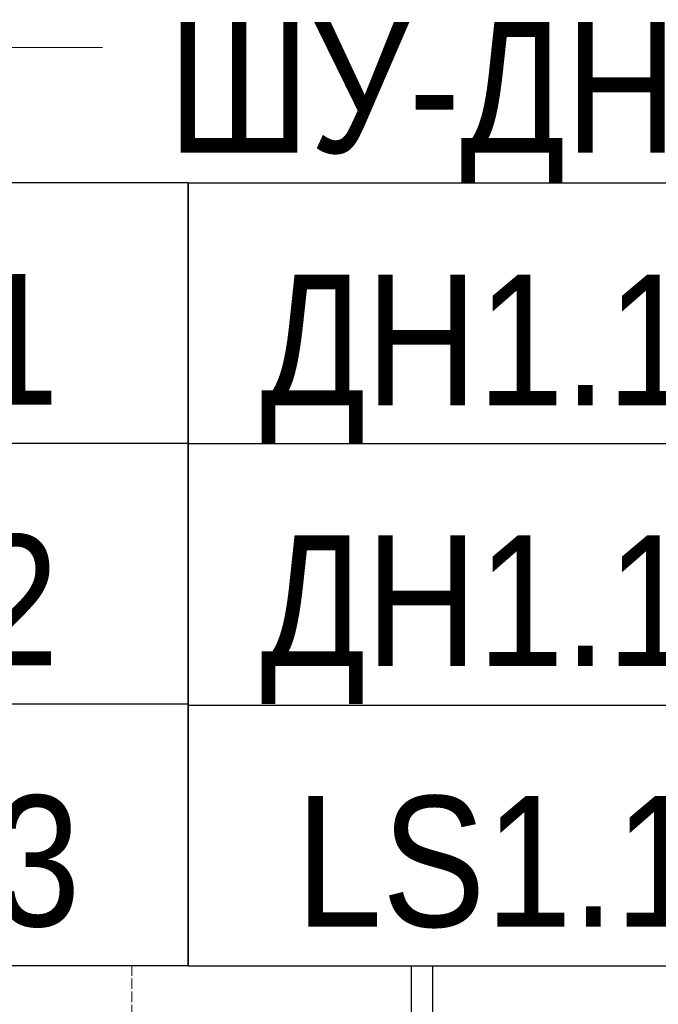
# Model space of a CAD drawing. Header units: millimetres. Extents: x 2069 to 83669, y 801 to 118701.
# Tile 63 of 145: x 34142 to 35364, y 48693 to 50577. Entities that reach past the tile are written whole.
import ezdxf
from ezdxf import colors
from ezdxf.entities.mleader import LeaderData, LeaderLine
from ezdxf.enums import TextEntityAlignment as Align
from ezdxf.math import Vec2, Vec3

# ---------------------------------------------------------------- set-up
doc = ezdxf.new("R2018")
doc.units = ezdxf.units.MM
doc.set_wipeout_variables(frame=1)
doc.linetypes.add('ADSK_Линия сетки', pattern=[25, 20, -2.5, 0, -2.5])
for name, color, linetype, lineweight in [('Двери', 7, 'Continuous', 18), ('Каркас_Импост', 7, 'Continuous', 30), ('КИП_выноска', 6, 'Continuous', 25), ('Монтажный зазор', 7, 'Continuous', 30), ('Оси', 7, 'Continuous', 9), ('Панель', 7, 'Continuous', 30), ('Парковка', 7, 'Continuous', 18)]:
    doc.layers.add(name, color=color, linetype=linetype, lineweight=lineweight)
doc.styles.add('Arial', font='arial.ttf', dxfattribs={"width": 0.85, "height": 350})
doc.styles.add('GOST 2.304', font='simplex.shx', dxfattribs={"width": 0.65, "oblique": 15})
doc.styles.get("Standard").update_dxf_attribs({"font": 'arial.ttf'})

# ---------------------------------------------------------------- blocks, each defined once
blk = doc.blocks.new('101_Дверь_Однопольная - _ПЧ_Мет_1000х2000_Тех помещения_EI60_Пр-4435929-Оборудование_B2_-11_400__На лист секция 6_-11_400')
at = {"layer": 'Каркас_Импост', "color": 253, "true_color": 0xaaaaaa}
for p, q in [((-585, 100), (-525, 100)), ((-585, -15), (-585, 100)), ((-525, 100), (-525, 60)), ((525, 100), (585, 100)), ((525, 60), (525, 100)), ((585, 100), (585, -15)), ((-525, 60), (-515, 60)), ((-515, 60), (-515, -15)), ((515, 60), (525, 60)), ((515, -15), (515, 60)), ((-515, -15), (-585, -15)), ((585, -15), (515, -15))]:
    blk.add_line(p, q, dxfattribs=at)
at = {"layer": 'Монтажный зазор', "color": 253, "true_color": 0xaaaaaa}
for p, q in [((-600, 100), (-585, 100)), ((-600, -15), (-600, 100)), ((-585, 100), (-585, -15)), ((585, -15), (585, 100)), ((585, 100), (600, 100)), ((600, 100), (600, -15)), ((-585, -15), (-600, -15)), ((600, -15), (585, -15))]:
    blk.add_line(p, q, dxfattribs=at)
at = {"layer": 'Панель', "color": 253, "true_color": 0xaaaaaa}
for p, q in [((-525, 1150), (-485, 1150)), ((-525, 100), (-525, 1150)), ((-485, 1150), (-485, 100)), ((-485, 100), (-525, 100))]:
    blk.add_line(p, q, dxfattribs=at)
blk.add_arc((-525, 100), 1050, 0, 90, dxfattribs=at)
blk = doc.blocks.new('199_Паркинг_Дорожная разметка - Стрелка_Прямое_Движение-4798525-Оборудование_B2_-11_400__На лист секция 6_-11_400')
at = {"layer": 'Парковка', "color": 253, "true_color": 0xaaaaaa}
for p, q in [((324.3, 450), (0, 2504)), ((75, -2500), (75, 450)), ((75, 450), (324.3, 450))]:
    blk.add_line(p, q, dxfattribs=at)
blk = doc.blocks.new('135_SLK_GD_AR_rvt-1-Оборудование_B2_-11_400__На лист секция 6_-11_400')
at = {"layer": 'Двери', "color": 253, "lineweight": 18, "true_color": 0xaaaaaa}
blk.add_blockref('101_Дверь_Однопольная - _ПЧ_Мет_1000х2000_Тех помещения_EI60_Пр-4435929-Оборудование_B2_-11_400__На лист секция 6_-11_400', (-13022849.7, -9242350.3), dxfattribs=at)
at = {"layer": 'Парковка', "color": 253, "lineweight": 18, "true_color": 0xaaaaaa, "rotation": 269.9999999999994}
blk.add_blockref('199_Паркинг_Дорожная разметка - Стрелка_Прямое_Движение-4798525-Оборудование_B2_-11_400__На лист секция 6_-11_400', (-13024247.3, -9240255.3), dxfattribs=at)
blk = doc.blocks.new('A$C946fac60')
at = {"layer": 'Оси', "color": 253, "linetype": 'ADSK_Линия сетки', "true_color": 0xaaaaaa}
for p, q in [((31402.7, 800), (31402.7, 90869.8)), ((78533.6, 26731.6), (800, 26731.6))]:
    blk.add_line(p, q, dxfattribs=at)
at = {"lineweight": 5}
blk.add_blockref('135_SLK_GD_AR_rvt-1-Оборудование_B2_-11_400__На лист секция 6_-11_400', (13055312.4, 9268031.9), dxfattribs=at)
blk = doc.blocks.new('_None')
blk = doc.blocks.new('*U216')
at = {"color": 0, "linetype": 'Continuous', "lineweight": 30, "ltscale": 75, "width": 0.85, "flags": 104}
blk.add_attdef('ПРИМЕЧАНИЕ_1', text='', height=2.5, dxfattribs=at).set_placement((8, 3.611), align=Align.BOTTOM_CENTER)
at = {"color": 0, "lineweight": 30, "width": 0.85, "flags": 104}
blk.add_attdef('ПРИМЕЧАНИЕ_2', text='', height=2.5, dxfattribs=at).set_placement((8, -7.53), align=Align.BOTTOM_CENTER)
at = {"color": 0, "lineweight": 30, "style": 'GOST 2.304', "width": 0.85}
for tag, p in [('ИМЯ_КАБЕЛЯ_2', (8, -7.5)), ('ИМЯ_КАБЕЛЯ_3', (8, -12.5)), ('ИМЯ_КАБЕЛЯ_4', (8, -17.5)), ('ИМЯ_КАБЕЛЯ_5', (8, -22.5)), ('ИМЯ_КАБЕЛЯ_6', (8, -27.5)), ('ИМЯ_КАБЕЛЯ_7', (8, -32.5)), ('ИМЯ_КАБЕЛЯ_8', (8, -37.5)), ('ИМЯ_КАБЕЛЯ_9', (8, -42.5))]:
    blk.add_attdef(tag, text='', height=2.5, dxfattribs=at).set_placement(p, align=Align.BOTTOM_CENTER)
at = {"linetype": 'Continuous'}
blk.add_wipeout([(0, 2.5), (16, 2.5), (16, -2.5), (0, -2.5)], dxfattribs=at)
at = {"color": 0}
blk.add_line((0, -2.5), (0, 0), dxfattribs=at)
at = {"color": 0, "linetype": 'Continuous'}
blk.add_lwpolyline([(0, -2.5), (16, -2.5), (16, 2.5), (0, 2.5)], close=True, dxfattribs=at)
at = {"color": 0, "lineweight": 30, "style": 'GOST 2.304', "width": 0.85}
blk.add_attdef('ИМЯ_КАБЕЛЯ_1', text='', height=2.5, dxfattribs=at).set_placement((8, -2.5), align=Align.BOTTOM_CENTER)

msp = doc.modelspace()

# ---------------------------------------------------------------- block references
msp.add_blockref('A$C946fac60', (2954.3, 22822.3))

# ---------------------------------------------------------------- next in the draw order: leaders
at = {"layer": 'КИП_выноска'}
ml = msp.add_multileader_mtext('Standard', dxfattribs=at)
ml.set_content('ШУ-ДН1.12', color=256, style='Arial')
ml.set_leader_properties(color=256, linetype='ByLayer', lineweight=-1)
ml.set_arrow_properties(name='NONE')
ml.build(insert=Vec2(0, 0))
ml.multileader.update_dxf_attribs({"has_dogleg": 0, "text_left_attachment_type": 6, "text_right_attachment_type": 6, "dogleg_length": 0.5, "arrow_head_size": 300})
ctx = ml.context
ctx.base_point, ctx.char_height, ctx.arrow_head_size, ctx.landing_gap_size, ctx.plane_origin = Vec3(34350.8, 50264.3), 250, 300, 100, Vec3(35563.5, 46286.8)
ctx.left_attachment, ctx.right_attachment, ctx.text_align_type = 6, 6, 2
notes = []
notes.append((ctx, [(1, (1, 1, 0), (36065, 50264.3), (-1, 0), 0.5, [(0, [(37814, 47995.9)], 0, [])])]))
ctx.mtext.insert, ctx.mtext.alignment, ctx.mtext.flow_direction = Vec3(35978.3, 50572.6), 3, 5
ctx.mtext.has_bg_fill, ctx.mtext.bg_color, ctx.mtext.bg_scale_factor, ctx.mtext.bg_transparency, ctx.mtext.use_window_bg_color = 1, -1027028792, 1.5, 0, 1
for ctx, leaders in notes:
    for number, flags, end, landing, length, lines in leaders:
        leader = LeaderData()
        leader.index, (leader.has_last_leader_line, leader.has_dogleg_vector, leader.attachment_direction) = number, flags
        leader.last_leader_point, leader.dogleg_vector, leader.dogleg_length = Vec3(end), Vec3(landing), length
        for number, points, colour, breaks in lines:
            line = LeaderLine()
            line.index, line.vertices, line.color, line.breaks = number, Vec3.list(points), colors.encode_raw_color(colour), breaks
            leader.lines.append(line)
        ctx.leaders.append(leader)

# ---------------------------------------------------------------- next in the draw order: block references
ref = msp.add_blockref('*U216', (32864.5, 50015.3), dxfattribs=dict(at, xscale=100, yscale=100, zscale=100))
ref.add_attrib('ИМЯ_КАБЕЛЯ_1', 'LS1.12.1 ', dxfattribs={"layer": '0', "color": 0, "lineweight": 30, "height": 250, "style": 'Arial', "width": 0.85}).set_placement((33664.5, 49765.3), align=Align.BOTTOM_CENTER)

# ---------------------------------------------------------------- next in the draw order: block references
ref = msp.add_blockref('*U216', (32864.5, 49516.4), dxfattribs=dict(at, xscale=100, yscale=100, zscale=100))
ref.add_attrib('ИМЯ_КАБЕЛЯ_1', 'LS1.12.2 ', dxfattribs={"layer": '0', "color": 0, "lineweight": 30, "height": 250, "style": 'Arial', "width": 0.85}).set_placement((33664.5, 49266.4), align=Align.BOTTOM_CENTER)

# ---------------------------------------------------------------- next in the draw order: block references
ref = msp.add_blockref('*U216', (32864.5, 49017.4), dxfattribs=dict(at, xscale=100, yscale=100, zscale=100))
ref.add_attrib('ИМЯ_КАБЕЛЯ_1', 'LS1.12.3', dxfattribs={"layer": '0', "color": 0, "lineweight": 30, "height": 250, "style": 'Arial', "width": 0.85}).set_placement((33664.5, 48767.4), align=Align.BOTTOM_CENTER)

# ---------------------------------------------------------------- next in the draw order: block references
ref = msp.add_blockref('*U216', (34464.5, 49016.4), dxfattribs=dict(at, xscale=100, yscale=100, zscale=100))
lines = msp.add_mtext('\\W0.8500;', dxfattribs={"layer": '0', "color": 0, "linetype": 'Continuous', "lineweight": 30, "ltscale": 75, "insert": (35264.5, 49377.4), "char_height": 2.5, "attachment_point": 1})
ref.add_attrib('ПРИМЕЧАНИЕ_1', '', (35264.5, 49377.4), dxfattribs={"flags": 104}).embed_mtext(lines)
ref.add_attrib('ИМЯ_КАБЕЛЯ_1', 'LS1.12.4', dxfattribs={"layer": '0', "color": 0, "lineweight": 30, "height": 250, "style": 'Arial', "width": 0.85}).set_placement((35264.5, 48766.4), align=Align.BOTTOM_CENTER)

# ---------------------------------------------------------------- next in the draw order: block references
ref = msp.add_blockref('*U216', (34464.5, 50014.3), dxfattribs=dict(at, xscale=100, yscale=100, zscale=100))
lines = msp.add_mtext('\\W0.8500;', dxfattribs={"layer": '0', "color": 0, "linetype": 'Continuous', "lineweight": 30, "ltscale": 75, "insert": (35264.5, 50375.4), "char_height": 2.5, "attachment_point": 1})
ref.add_attrib('ПРИМЕЧАНИЕ_1', '', (35264.5, 50375.4), dxfattribs={"flags": 104}).embed_mtext(lines)
ref.add_attrib('ИМЯ_КАБЕЛЯ_1', 'ДН1.12.1 ', dxfattribs={"layer": '0', "color": 0, "lineweight": 30, "height": 250, "style": 'Arial', "width": 0.85}).set_placement((35264.5, 49764.3), align=Align.BOTTOM_CENTER)
lines = msp.add_mtext('\\W0.8500;', dxfattribs={"layer": '0', "color": 0, "lineweight": 30, "insert": (35264.5, 49261.3), "char_height": 2.5, "attachment_point": 1})
ref.add_attrib('ПРИМЕЧАНИЕ_2', '', (35264.5, 49261.3), dxfattribs={"flags": 104}).embed_mtext(lines)

# ---------------------------------------------------------------- next in the draw order: block references
ref = msp.add_blockref('*U216', (34464.5, 49515.3), dxfattribs=dict(at, xscale=100, yscale=100, zscale=100))
lines = msp.add_mtext('\\W0.8500;', dxfattribs={"layer": '0', "color": 0, "linetype": 'Continuous', "lineweight": 30, "ltscale": 75, "insert": (35264.5, 49876.4), "char_height": 2.5, "attachment_point": 1})
ref.add_attrib('ПРИМЕЧАНИЕ_1', '', (35264.5, 49876.4), dxfattribs={"flags": 104}).embed_mtext(lines)
ref.add_attrib('ИМЯ_КАБЕЛЯ_1', 'ДН1.12.2 ', dxfattribs={"layer": '0', "color": 0, "lineweight": 30, "height": 250, "style": 'Arial', "width": 0.85}).set_placement((35264.5, 49265.3), align=Align.BOTTOM_CENTER)
lines = msp.add_mtext('\\W0.8500;', dxfattribs={"layer": '0', "color": 0, "lineweight": 30, "insert": (35264.5, 48762.3), "char_height": 2.5, "attachment_point": 1})
ref.add_attrib('ПРИМЕЧАНИЕ_2', '', (35264.5, 48762.3), dxfattribs={"flags": 104}).embed_mtext(lines)

doc.saveas('drawing.dxf')
